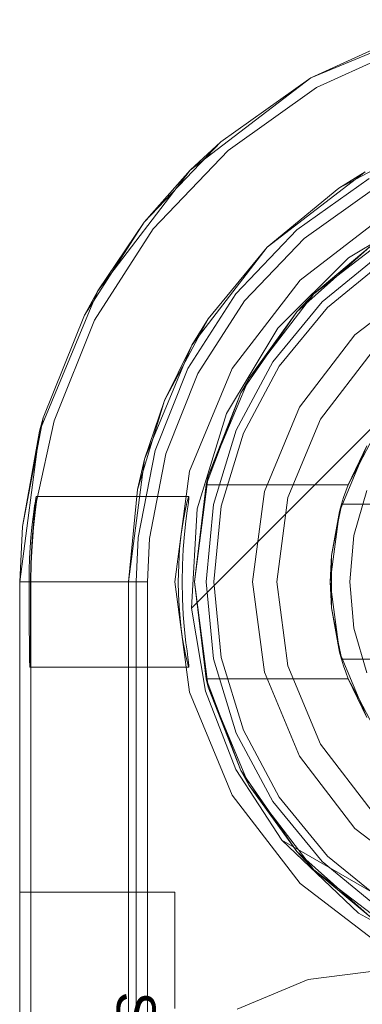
# Model space of a CAD drawing. Extents: x -743 to 300, y 62 to 1112.
# Tile 155 of 179: x 165.9122 to 165.9811, y 608.9748 to 609.1731. Entities that reach past the tile are written whole.
import ezdxf

# ---------------------------------------------------------------- set-up
doc = ezdxf.new("R2010")
doc.units = 0
doc.layers.get('0').update_dxf_attribs({"lineweight": 13})
doc.layers.add('AM_6-A06CPVAXL0', color=2, linetype='Continuous', lineweight=35, true_color=0xffff00)
doc.styles.get("Standard").update_dxf_attribs({"font": 'ARIALN.TTF'})

# ---------------------------------------------------------------- blocks, each defined once
blk = doc.blocks.new('Referenz-A06CPVAYL0')
at = {"color": 9, "linetype": 'ByBlock', "lineweight": 13, "ltscale": 0.13, "true_color": 0xc1c9c4}
for p, q in [((165.99902, 609.1731), (165.97075, 609.16139)), ((165.99102, 609.17065), (165.97075, 609.16139)), ((165.97075, 609.16139), (165.99102, 609.17065)), ((165.97075, 609.16139), (165.94648, 609.14277)), ((165.97075, 609.16139), (165.95261, 609.14847)), ((165.95261, 609.14847), (165.97075, 609.16139)), ((165.93723, 609.13235), (165.95261, 609.14847)), ((165.95261, 609.14847), (165.94648, 609.14277)), ((165.9764, 609.13916), (165.99287, 609.14796)), ((165.94648, 609.14277), (165.92786, 609.1185)), ((165.94648, 609.14277), (165.93723, 609.13235)), ((165.96195, 609.1273), (165.98169, 609.14245)), ((165.98169, 609.14245), (165.9764, 609.13916)), ((165.96796, 609.13076), (165.98247, 609.1411)), ((165.9764, 609.13916), (165.96195, 609.1273)), ((165.92519, 609.11361), (165.93723, 609.13235)), ((165.93723, 609.13235), (165.92786, 609.1185)), ((165.95566, 609.11786), (165.96796, 609.13076)), ((165.94681, 609.10756), (165.96195, 609.1273)), ((165.96195, 609.1273), (165.9501, 609.11286)), ((165.98508, 609.12617), (165.973, 609.11626)), ((165.973, 609.11626), (165.98508, 609.12617)), ((165.98594, 609.12487), (165.97411, 609.11515)), ((165.99419, 609.1208), (165.97963, 609.10963)), ((165.99419, 609.1208), (165.97963, 609.10963)), ((165.92786, 609.1185), (165.91615, 609.09024)), ((165.92786, 609.1185), (165.92519, 609.11361)), ((165.94602, 609.10287), (165.95566, 609.11786)), ((165.973, 609.11626), (165.96309, 609.10418)), ((165.96309, 609.10418), (165.973, 609.11626)), ((165.97411, 609.11515), (165.96439, 609.10331)), ((165.92519, 609.11361), (165.91691, 609.09292)), ((165.94129, 609.09638), (165.9501, 609.11286)), ((165.9501, 609.11286), (165.94681, 609.10756)), ((165.97963, 609.10963), (165.96846, 609.09506)), ((165.97963, 609.10963), (165.96846, 609.09506)), ((165.93728, 609.08458), (165.94681, 609.10756)), ((165.94681, 609.10756), (165.94129, 609.09638)), ((165.98308, 609.10618), (165.97268, 609.09263)), ((165.97268, 609.09263), (165.98308, 609.10618)), ((165.96309, 609.10418), (165.95573, 609.0904)), ((165.95573, 609.0904), (165.96309, 609.10418)), ((165.9394, 609.08632), (165.94602, 609.10287)), ((165.96439, 609.10331), (165.95717, 609.0898)), ((165.93587, 609.0785), (165.94129, 609.09638)), ((165.94129, 609.09638), (165.93728, 609.08458)), ((165.96846, 609.09506), (165.96143, 609.07811)), ((165.96846, 609.09506), (165.96143, 609.07811)), ((165.91269, 609.07105), (165.91691, 609.09292)), ((165.91691, 609.09292), (165.91615, 609.09024)), ((165.97268, 609.09263), (165.96614, 609.07684)), ((165.96614, 609.07684), (165.97268, 609.09263)), ((165.91615, 609.09024), (165.91216, 609.05991)), ((165.91615, 609.09024), (165.91269, 609.07105)), ((165.95573, 609.0904), (165.95119, 609.07545)), ((165.95119, 609.07545), (165.95573, 609.0904)), ((165.95717, 609.0898), (165.95272, 609.07515)), ((165.93602, 609.06882), (165.9394, 609.08632)), ((165.93404, 609.05991), (165.93728, 609.08458)), ((165.93728, 609.08458), (165.93587, 609.0785)), ((165.93587, 609.0785), (165.93404, 609.05991)), ((165.96143, 609.07811), (165.95904, 609.05991)), ((165.96143, 609.07811), (165.95904, 609.05991)), ((165.96614, 609.07684), (165.96391, 609.05991)), ((165.96391, 609.05991), (165.96614, 609.07684)), ((165.95119, 609.07545), (165.94966, 609.05991)), ((165.94966, 609.05991), (165.95119, 609.07545)), ((165.95272, 609.07515), (165.95122, 609.05991)), ((165.91269, 609.07105), (165.91216, 609.05991)), ((165.91216, 609.05991), (165.91269, 609.07105)), ((165.9356, 609.05991), (165.93602, 609.06882)), ((165.91216, 609.05991), (165.91216, 606.48178)), ((165.91216, 609.05991), (165.91256, 609.05991)), ((165.91216, 606.48178), (165.91216, 609.05991)), ((165.91216, 609.05991), (165.91216, 609.05991)), ((165.91256, 609.05991), (165.91374, 609.05991)), ((165.91374, 609.05991), (165.91567, 609.05991)), ((165.91567, 609.05991), (165.91828, 609.05991)), ((165.91828, 609.05991), (165.92147, 609.05991)), ((165.92147, 609.05991), (165.92515, 609.05991)), ((165.92515, 609.05991), (165.92918, 609.05991)), ((165.92918, 609.05991), (165.93344, 609.05991)), ((165.93344, 609.05991), (165.9356, 609.05991)), ((165.93404, 606.48178), (165.93404, 609.05991)), ((165.93404, 609.05991), (165.93404, 608.92241)), ((165.93404, 609.05991), (165.93404, 609.05991)), ((165.9356, 608.00522), (165.9356, 609.05991)), ((165.94966, 609.05991), (165.95119, 609.04436)), ((165.95119, 609.04436), (165.94966, 609.05991)), ((165.95122, 609.05991), (165.95272, 609.04467)), ((165.95904, 609.05991), (165.96143, 609.04171)), ((165.95904, 609.05991), (165.96143, 609.04171)), ((165.96391, 609.05991), (165.96614, 609.04297)), ((165.96614, 609.04297), (165.96391, 609.05991)), ((165.95119, 609.04436), (165.95573, 609.02941)), ((165.95573, 609.02941), (165.95119, 609.04436)), ((165.95272, 609.04467), (165.95717, 609.03001)), ((165.96614, 609.04297), (165.97268, 609.02719)), ((165.97268, 609.02719), (165.96614, 609.04297)), ((165.96143, 609.04171), (165.96846, 609.02475)), ((165.96143, 609.04171), (165.96846, 609.02475)), ((165.95573, 609.02941), (165.96309, 609.01564)), ((165.96309, 609.01564), (165.95573, 609.02941)), ((165.95717, 609.03001), (165.96439, 609.0165)), ((165.97268, 609.02719), (165.98308, 609.01364)), ((165.98308, 609.01364), (165.97268, 609.02719)), ((165.96846, 609.02475), (165.97963, 609.01019)), ((165.96846, 609.02475), (165.97963, 609.01019)), ((165.96439, 609.0165), (165.97411, 609.00466)), ((165.96309, 609.01564), (165.973, 609.00356)), ((165.973, 609.00356), (165.96309, 609.01564)), ((165.97963, 609.01019), (165.99419, 608.99902)), ((165.97963, 609.01019), (165.99419, 608.99902)), ((165.97411, 609.00466), (165.98594, 608.99495)), ((165.973, 609.00356), (165.98508, 608.99365)), ((165.98508, 608.99365), (165.973, 609.00356)), ((165.91216, 608.99741), (165.91216, 608.99661)), ((165.94341, 608.99741), (165.91216, 608.99741)), ((165.91216, 608.99741), (165.91216, 608.99741)), ((165.94341, 608.99741), (165.91216, 608.99741)), ((165.91216, 608.99661), (165.91216, 608.99741)), ((165.94341, 608.99661), (165.94341, 608.99741)), ((165.94341, 608.99661), (165.94341, 608.99741)), ((165.94341, 608.99741), (165.94341, 608.99741)), ((165.91216, 608.99661), (165.91216, 608.99427)), ((165.91216, 608.99427), (165.91216, 608.99661)), ((165.94341, 608.99427), (165.94341, 608.99661)), ((165.94341, 608.99427), (165.94341, 608.99661)), ((165.91216, 608.99427), (165.91216, 608.99054)), ((165.91216, 608.99054), (165.91216, 608.99427)), ((165.94341, 608.99054), (165.94341, 608.99427)), ((165.94341, 608.99054), (165.94341, 608.99427)), ((165.91216, 608.99054), (165.91216, 608.98569)), ((165.91216, 608.98569), (165.91216, 608.99054)), ((165.94341, 608.98569), (165.94341, 608.99054)), ((165.94341, 608.98569), (165.94341, 608.99054)), ((165.91216, 608.98569), (165.91216, 608.98004)), ((165.91216, 608.98004), (165.91216, 608.98569)), ((165.94341, 608.98004), (165.94341, 608.98569)), ((165.94341, 608.98004), (165.94341, 608.98569)), ((165.91216, 608.98004), (165.91216, 608.97397)), ((165.91216, 608.97397), (165.91216, 608.98004)), ((165.94341, 608.97397), (165.94341, 608.98004)), ((165.94341, 608.97397), (165.94341, 608.98004))]:
    blk.add_line(p, q, dxfattribs=at)
at = {"color": 251, "linetype": 'ByBlock', "lineweight": 13, "ltscale": 0.13, "true_color": 0x636363}
for p, q in [((165.99902, 609.1731), (165.97075, 609.16139)), ((165.97188, 609.15944), (165.99176, 609.16852)), ((165.97075, 609.16139), (165.94648, 609.14277)), ((165.95408, 609.14677), (165.97188, 609.15944)), ((165.939, 609.13096), (165.95408, 609.14677)), ((165.94648, 609.14277), (165.92786, 609.1185)), ((165.94671, 609.0546), (166.03465, 609.14255)), ((165.94671, 609.0546), (166.03465, 609.14255)), ((165.96943, 609.12906), (165.9836, 609.13915)), ((165.98638, 609.13433), (165.96858, 609.12067)), ((165.97831, 609.12512), (165.99548, 609.13548)), ((165.92719, 609.11257), (165.939, 609.13096)), ((165.95742, 609.11647), (165.96943, 609.12906)), ((165.96413, 609.11095), (165.97831, 609.12512)), ((165.96858, 609.12067), (165.95492, 609.10288)), ((165.92786, 609.1185), (165.91615, 609.09024)), ((165.94802, 609.10183), (165.95742, 609.11647)), ((165.91907, 609.09229), (165.92719, 609.11257)), ((165.95378, 609.09378), (165.96413, 609.11095)), ((165.94156, 609.08569), (165.94802, 609.10183)), ((165.95492, 609.10288), (165.94634, 609.08215)), ((165.91555, 609.07603), (165.91907, 609.09229)), ((165.94785, 609.07462), (165.95378, 609.09378)), ((165.91615, 609.09024), (165.91216, 609.05991)), ((165.93826, 609.0686), (165.94156, 609.08569)), ((165.94634, 609.08215), (165.94341, 609.05991)), ((165.91516, 609.07521), (165.91531, 609.07614)), ((165.91526, 609.07383), (165.91555, 609.07603)), ((165.9154, 609.07605), (165.91528, 609.07509)), ((165.91531, 609.07614), (165.91542, 609.07676)), ((165.91547, 609.0767), (165.9154, 609.07605)), ((165.91542, 609.07676), (165.91548, 609.07706)), ((165.9155, 609.07704), (165.91547, 609.0767)), ((165.94621, 609.07709), (165.91548, 609.07706)), ((165.91548, 609.07706), (165.9155, 609.07704)), ((165.9458, 609.07578), (165.94606, 609.07676)), ((165.94606, 609.07676), (165.94621, 609.07709)), ((165.9461, 609.07579), (165.94622, 609.07677)), ((165.94622, 609.07677), (165.94621, 609.07709)), ((165.91498, 609.074), (165.91516, 609.07521)), ((165.91528, 609.07509), (165.91514, 609.07385)), ((165.94505, 609.07206), (165.94545, 609.07419)), ((165.94545, 609.07419), (165.9458, 609.07578)), ((165.9456, 609.07207), (165.94588, 609.0742)), ((165.94588, 609.0742), (165.9461, 609.07579)), ((165.94671, 609.0546), (165.94785, 609.07462)), ((165.91461, 609.0708), (165.9148, 609.07252)), ((165.9148, 609.07252), (165.91498, 609.074)), ((165.91514, 609.07385), (165.91484, 609.07085)), ((165.91493, 609.07083), (165.91526, 609.07383)), ((165.94467, 609.06947), (165.94505, 609.07206)), ((165.94531, 609.06946), (165.9456, 609.07207)), ((165.91443, 609.06888), (165.91461, 609.0708)), ((165.91464, 609.06712), (165.91493, 609.07083)), ((165.91484, 609.07085), (165.91467, 609.06865)), ((165.91427, 609.0668), (165.91443, 609.06888)), ((165.91467, 609.06865), (165.91457, 609.06713)), ((165.93785, 609.05991), (165.93826, 609.0686)), ((165.94435, 609.0665), (165.94467, 609.06947)), ((165.94506, 609.06649), (165.94531, 609.06946)), ((165.91416, 609.06458), (165.91427, 609.0668)), ((165.91457, 609.06713), (165.91441, 609.06361)), ((165.91447, 609.06361), (165.91464, 609.06712)), ((165.94415, 609.06328), (165.94435, 609.0665)), ((165.94489, 609.06326), (165.94506, 609.06649)), ((165.91408, 609.06227), (165.91416, 609.06458)), ((165.91406, 609.05991), (165.91408, 609.06227)), ((165.91441, 609.06361), (165.91436, 609.05991)), ((165.91441, 609.05991), (165.91447, 609.06361)), ((165.94407, 609.05991), (165.94415, 609.06328)), ((165.94483, 609.05991), (165.94489, 609.06326)), ((165.91216, 609.05991), (165.91406, 609.05991)), ((165.91216, 609.05991), (165.91216, 606.48178)), ((165.91406, 609.05991), (165.91406, 609.05655)), ((165.91436, 609.05991), (165.91435, 609.05655)), ((165.91436, 609.05991), (165.91441, 609.05991)), ((165.91441, 609.05991), (165.91481, 609.05991)), ((165.91441, 609.05991), (165.91441, 609.05655)), ((165.91481, 609.05991), (165.91599, 609.05991)), ((165.91599, 609.05991), (165.91792, 609.05991)), ((165.91792, 609.05991), (165.92053, 609.05991)), ((165.92053, 609.05991), (165.92372, 609.05991)), ((165.92372, 609.05991), (165.9274, 609.05991)), ((165.9274, 609.05991), (165.93144, 609.05991)), ((165.93144, 609.05991), (165.93569, 609.05991)), ((165.93569, 609.05991), (165.93785, 609.05991)), ((165.93785, 609.05991), (165.93785, 606.48178)), ((165.94341, 609.05991), (165.94634, 609.03767)), ((165.94411, 609.05739), (165.94407, 609.05991)), ((165.9449, 609.05651), (165.94483, 609.05991)), ((165.91406, 609.05655), (165.91407, 609.05333)), ((165.91435, 609.05655), (165.91434, 609.05333)), ((165.91441, 609.05655), (165.91441, 609.05333)), ((165.94423, 609.05493), (165.94411, 609.05739)), ((165.94507, 609.05324), (165.9449, 609.05651)), ((165.94442, 609.05258), (165.94423, 609.05493)), ((165.94952, 609.03789), (165.94671, 609.0546)), ((165.94671, 609.0546), (165.94671, 609.0546)), ((165.94952, 609.03789), (165.94671, 609.0546)), ((165.91407, 609.05333), (165.91408, 609.05036)), ((165.91434, 609.05333), (165.91434, 609.05205)), ((165.91441, 609.05333), (165.91441, 609.05036)), ((165.94467, 609.05039), (165.94442, 609.05258)), ((165.94532, 609.05024), (165.94507, 609.05324)), ((165.91408, 609.05036), (165.9141, 609.04775)), ((165.91433, 609.05036), (165.91431, 609.04775)), ((165.91434, 609.05205), (165.91433, 609.05036)), ((165.91441, 609.05036), (165.91441, 609.04775)), ((165.94495, 609.04841), (165.94467, 609.05039)), ((165.94562, 609.04761), (165.94532, 609.05024)), ((165.94524, 609.04668), (165.94495, 609.04841)), ((165.9141, 609.04775), (165.91412, 609.04562)), ((165.91431, 609.04775), (165.91429, 609.04562)), ((165.91441, 609.04775), (165.91441, 609.04562)), ((165.94553, 609.04522), (165.94524, 609.04668)), ((165.94583, 609.04598), (165.94562, 609.04761)), ((165.91412, 609.04562), (165.91415, 609.04403)), ((165.91429, 609.04562), (165.91426, 609.04403)), ((165.91441, 609.04562), (165.91441, 609.04403)), ((165.94579, 609.04408), (165.94553, 609.04522)), ((165.94601, 609.04466), (165.94583, 609.04598)), ((165.94615, 609.04367), (165.94601, 609.04466)), ((165.91415, 609.04403), (165.91418, 609.04305)), ((165.91418, 609.04305), (165.91421, 609.04272)), ((165.91424, 609.04305), (165.91421, 609.04272)), ((165.91421, 609.04272), (165.94622, 609.04273)), ((165.91426, 609.04403), (165.91424, 609.04305)), ((165.91441, 609.04403), (165.91441, 606.49897)), ((165.946, 609.04327), (165.94579, 609.04408)), ((165.94615, 609.04282), (165.946, 609.04327)), ((165.94622, 609.04302), (165.94615, 609.04367)), ((165.94622, 609.04273), (165.94615, 609.04282)), ((165.94622, 609.04273), (165.94622, 609.04302)), ((165.94634, 609.03767), (165.95492, 609.01694)), ((165.95568, 609.02209), (165.94952, 609.03789)), ((165.95568, 609.02209), (165.94952, 609.03789)), ((165.96492, 609.00788), (165.95568, 609.02209)), ((165.96492, 609.00788), (165.95568, 609.02209)), ((165.95492, 609.01694), (165.96858, 608.99914)), ((165.96492, 609.00788), (165.98033, 608.99316)), ((165.98966, 608.99351), (165.96492, 609.00788)), ((165.96492, 609.00788), (165.96492, 609.00788)), ((165.98966, 608.99351), (165.96492, 609.00788)), ((165.96858, 608.99914), (165.98638, 608.98548)), ((165.98033, 608.99316), (165.99898, 608.98286)), ((165.97023, 608.97976), (165.9856, 608.98178)), ((165.9856, 608.98178), (165.97023, 608.97976)), ((165.95591, 608.97383), (165.97023, 608.97976)), ((165.97023, 608.97976), (165.95591, 608.97383))]:
    blk.add_line(p, q, dxfattribs=at)
at = {"color": 7, "linetype": 'ByBlock', "lineweight": 13, "ltscale": 0.13}
for p, q in [((165.97134, 609.11791), (165.98833, 609.13095)), ((165.98833, 609.13095), (165.97134, 609.11791)), ((165.9679, 609.11426), (165.98271, 609.12739)), ((165.98271, 609.12739), (165.9679, 609.11426)), ((165.98271, 609.12739), (165.97134, 609.11791)), ((165.98271, 609.12739), (165.97134, 609.11791)), ((165.95831, 609.10092), (165.97134, 609.11791)), ((165.97134, 609.11791), (165.95831, 609.10092)), ((165.97134, 609.11791), (165.9679, 609.11426)), ((165.97134, 609.11791), (165.9679, 609.11426)), ((165.95667, 609.09795), (165.9679, 609.11426)), ((165.9679, 609.11426), (165.95667, 609.09795)), ((165.9679, 609.11426), (165.95831, 609.10092)), ((165.9679, 609.11426), (165.95831, 609.10092)), ((165.95011, 609.08114), (165.95831, 609.10092)), ((165.95831, 609.10092), (165.95011, 609.08114)), ((165.95831, 609.10092), (165.95667, 609.09795)), ((165.95831, 609.10092), (165.95667, 609.09795)), ((165.94968, 609.07944), (165.95667, 609.09795)), ((165.95667, 609.09795), (165.94968, 609.07944)), ((165.95667, 609.09795), (165.95011, 609.08114)), ((165.95667, 609.09795), (165.95011, 609.08114)), ((165.98051, 609.08369), (165.98328, 609.08894)), ((165.97652, 609.07406), (165.98199, 609.08725)), ((165.98199, 609.08725), (165.97827, 609.07944)), ((165.97827, 609.07944), (165.98051, 609.08369)), ((165.94732, 609.05991), (165.95011, 609.08114)), ((165.95011, 609.08114), (165.94732, 609.05991)), ((165.95011, 609.08114), (165.94968, 609.07944)), ((165.95011, 609.08114), (165.94968, 609.07944)), ((165.94968, 609.07944), (165.94732, 609.05991)), ((165.94968, 609.07944), (165.97827, 609.07944)), ((165.94968, 609.07944), (165.94968, 609.07944)), ((165.97827, 609.07944), (165.94968, 609.07944)), ((165.97779, 609.07815), (165.97735, 609.07685)), ((165.97827, 609.07944), (165.97779, 609.07815)), ((165.97827, 609.07944), (165.97827, 609.07944)), ((165.982, 609.07825), (165.97943, 609.06924)), ((165.97735, 609.07685), (165.97694, 609.07553)), ((165.97466, 609.05991), (165.97652, 609.07406)), ((165.97694, 609.07553), (165.97492, 609.06518)), ((165.97652, 609.07406), (165.97492, 609.06518)), ((165.97626, 609.07205), (165.97677, 609.07465)), ((165.97694, 609.07553), (165.97652, 609.07406)), ((165.97677, 609.07465), (165.97694, 609.07553)), ((166.08176, 609.07553), (165.97694, 609.07553)), ((165.97694, 609.07553), (165.97713, 609.07553)), ((165.97694, 609.07553), (165.97694, 609.07553)), ((165.97713, 609.07553), (166.08156, 609.07553)), ((165.97492, 609.06518), (165.97626, 609.07205)), ((165.97943, 609.06924), (165.97857, 609.05991)), ((165.97492, 609.06518), (165.97466, 609.05991)), ((165.97492, 609.06518), (165.97492, 609.06184)), ((165.97492, 609.06184), (165.97492, 609.05797)), ((165.95011, 609.03868), (165.94732, 609.05991)), ((165.94732, 609.05991), (165.94968, 609.04038)), ((165.94732, 609.05991), (165.95011, 609.03868)), ((165.97652, 609.04575), (165.97466, 609.05991)), ((165.97466, 609.05991), (165.97492, 609.05463)), ((165.97857, 609.05991), (165.97943, 609.05058)), ((165.97492, 609.05797), (165.97492, 609.05463)), ((165.97492, 609.05463), (165.97694, 609.04428)), ((165.97626, 609.04776), (165.97492, 609.05463)), ((165.97492, 609.05463), (165.97652, 609.04575)), ((165.97943, 609.05058), (165.982, 609.04156)), ((165.97677, 609.04517), (165.97626, 609.04776)), ((165.98199, 609.03256), (165.97652, 609.04575)), ((165.97652, 609.04575), (165.97694, 609.04428)), ((165.97694, 609.04428), (165.97677, 609.04517)), ((165.97694, 609.04428), (166.08176, 609.04428)), ((165.97713, 609.04428), (165.97694, 609.04428)), ((165.97694, 609.04428), (165.97735, 609.04297)), ((165.97694, 609.04428), (165.97694, 609.04428)), ((166.08156, 609.04428), (165.97713, 609.04428)), ((165.97735, 609.04297), (165.97779, 609.04167)), ((165.94968, 609.04038), (165.95011, 609.03868)), ((165.94968, 609.04038), (165.95011, 609.03868)), ((165.95667, 609.02186), (165.94968, 609.04038)), ((165.97827, 609.04038), (165.94968, 609.04038)), ((165.94968, 609.04038), (165.94968, 609.04038)), ((165.94968, 609.04038), (165.95667, 609.02186)), ((165.97827, 609.04038), (165.94968, 609.04038)), ((165.97779, 609.04167), (165.97827, 609.04038)), ((165.98051, 609.03612), (165.97827, 609.04038)), ((165.97827, 609.04038), (165.98199, 609.03256)), ((165.97827, 609.04038), (165.97827, 609.04038)), ((165.95011, 609.03868), (165.95667, 609.02186)), ((165.95831, 609.01889), (165.95011, 609.03868)), ((165.95011, 609.03868), (165.95667, 609.02186)), ((165.95011, 609.03868), (165.95831, 609.01889)), ((165.98328, 609.03087), (165.98051, 609.03612)), ((165.95667, 609.02186), (165.95831, 609.01889)), ((165.9679, 609.00556), (165.95667, 609.02186)), ((165.95667, 609.02186), (165.95831, 609.01889)), ((165.95667, 609.02186), (165.9679, 609.00556)), ((165.95831, 609.01889), (165.9679, 609.00556)), ((165.97134, 609.0019), (165.95831, 609.01889)), ((165.95831, 609.01889), (165.9679, 609.00556)), ((165.95831, 609.01889), (165.97134, 609.0019)), ((165.98271, 608.99242), (165.9679, 609.00556)), ((165.9679, 609.00556), (165.97134, 609.0019)), ((165.9679, 609.00556), (165.97134, 609.0019)), ((165.9679, 609.00556), (165.98271, 608.99242)), ((165.97134, 609.0019), (165.98271, 608.99242)), ((165.98833, 608.98887), (165.97134, 609.0019)), ((165.97134, 609.0019), (165.98271, 608.99242)), ((165.97134, 609.0019), (165.98833, 608.98887))]:
    blk.add_line(p, q, dxfattribs=at)
at = {"layer": 'AM_6-A06CPVAXL0', "linetype": 'ByBlock', "ltscale": 0.35, "insert": (165.9395, 608.97738), "char_height": 0.0078125, "attachment_point": 1, "rotation": 270}
blk.add_mtext('{\\fArial;Schraube_TK34mm-schwarz}', dxfattribs=at)

msp = doc.modelspace()

# ---------------------------------------------------------------- block references
at = {"color": 8, "lineweight": 25, "ltscale": 0.25, "true_color": 0x808080}
msp.add_blockref('Referenz-A06CPVAYL0', (0, 0), dxfattribs=at)

doc.saveas('drawing.dxf')
